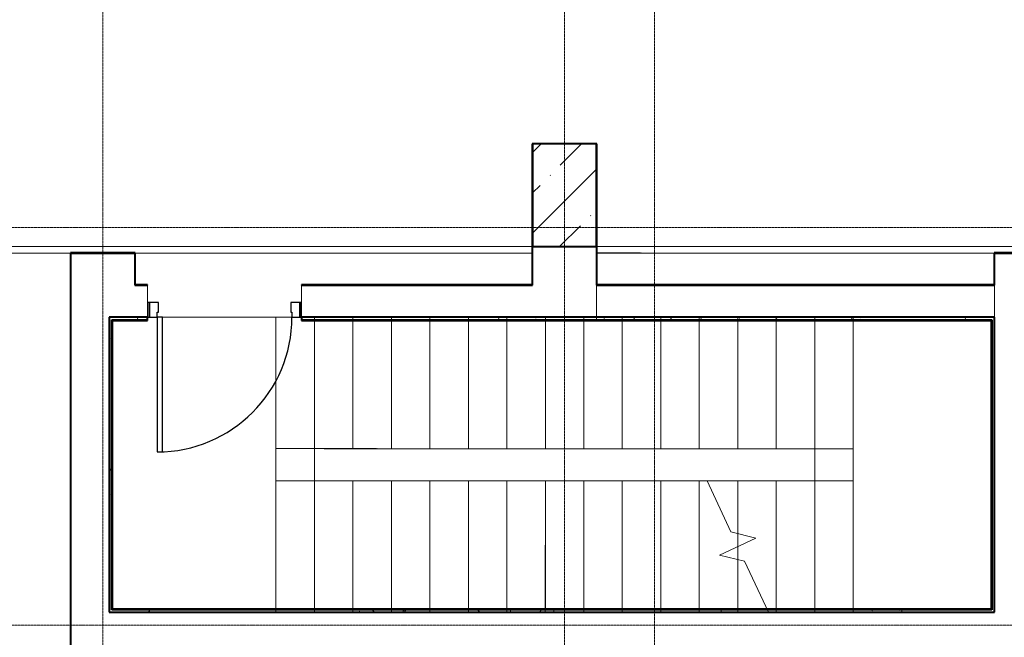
# Model space of a CAD drawing. Header units: millimetres. Extents: x -111 to 116289, y -9307 to 73893.
# Tile 105 of 128: x 66926 to 74601, y 50919 to 55732. Entities that reach past the tile are written whole.
import ezdxf

# ---------------------------------------------------------------- set-up
doc = ezdxf.new("R2010")
doc.units = ezdxf.units.MM
for name, pattern in [('ADSK_Линия сетки', [25, 20, -2.5, 0, -2.5]), ('ADSK_Линия сетки_2_', [25, 20, -2.5, 0, -2.5]), ('ADSK_Сверху', [4.5, 3, -1.5]), ('ADSK_Скрыто', [6, 3, -3])]:
    doc.linetypes.add(name, pattern=pattern)
for name, color, linetype, lineweight in [('Двери', 7, 'Continuous', 18), ('Каркас_Импост', 7, 'Continuous', 30), ('Лестницы', 7, 'Continuous', 18), ('Монтажный зазор', 7, 'Continuous', 30), ('Несущие колонны', 7, 'Continuous', 18), ('Оси', 7, 'Continuous', 9), ('Панель', 7, 'Continuous', 30), ('Перекрытия', 7, 'Continuous', 18), ('Стены разрез', 7, 'Continuous', 40), ('Стены штриховка', 7, 'Continuous', 40)]:
    doc.layers.add(name, color=color, linetype=linetype, lineweight=lineweight)
pattern_1 = [(0, (0, 0), (406.4, 101.6), [33.528, -271.272, 33.528, -271.272, -1625.6]), (0, (0, 0), (406.4, 101.6), [-609.6, 33.528, -576.072, 33.528, -271.272, -711.2]), (0, (0, 0), (406.4, 101.6), [-1524, 33.528, -169.672, 33.528, -474.472]), (120, (152.4, 50.8), (-291.188181, 301.1527241), [33.528, -271.272, 33.528, -271.272, -1625.6]), (120, (152.4, 50.8), (-291.188181, 301.1527241), [-609.6, 33.528, -576.072, 33.528, -271.272, -711.2]), (120, (152.4, 50.8), (-291.188181, 301.1527241), [-1524, 33.528, -169.672, 33.528, -474.472]), (240, (203.2, 254), (-115.211819, -402.7527241), [33.528, -271.272, 33.528, -271.272, -1625.6]), (240, (203.2, 254), (-115.211819, -402.7527241), [-609.6, 33.528, -576.072, 33.528, -271.272, -711.2]), (240, (203.2, 254), (-115.211819, -402.7527241), [-1524, 33.528, -169.672, 33.528, -474.472])]

# ---------------------------------------------------------------- blocks, each defined once
blk = doc.blocks.new('101_Дверь_Однопольная - _ПЧ_Мет_1000х2000_ЛК_EIS60_Л-3419478-Оборудование_B2_-11_400__На лист секция 5_-11_400')
at = {"layer": 'Каркас_Импост', "color": 253, "true_color": 0xaaaaaa}
for p, q in [((-525, 125), (-585, 125)), ((-585, 125), (-585, 10)), ((-525, 85), (-525, 125)), ((-515, 85), (-525, 85)), ((-515, 10), (-515, 85)), ((525, 85), (515, 85)), ((515, 85), (515, 10)), ((585, 125), (525, 125)), ((525, 125), (525, 85)), ((585, 10), (585, 125)), ((-585, 10), (-515, 10)), ((515, 10), (585, 10))]:
    blk.add_line(p, q, dxfattribs=at)
at = {"layer": 'Монтажный зазор', "color": 253, "true_color": 0xaaaaaa}
for p, q in [((-585, 125), (-600, 125)), ((-600, 125), (-600, 10)), ((-585, 10), (-585, 125)), ((600, 125), (585, 125)), ((585, 125), (585, 10)), ((600, 10), (600, 125)), ((-600, 10), (-585, 10)), ((585, 10), (600, 10))]:
    blk.add_line(p, q, dxfattribs=at)
at = {"layer": 'Панель', "color": 253, "true_color": 0xaaaaaa}
for p, q in [((525, 1175), (485, 1175)), ((485, 1175), (485, 125)), ((525, 125), (525, 1175)), ((485, 125), (525, 125))]:
    blk.add_line(p, q, dxfattribs=at)
blk.add_arc((525, 125), 1050, 90, 180, dxfattribs=at)
blk = doc.blocks.new('135_SLK_GD_AR_rvt-1-Оборудование_B2_-11_400__На лист секция 5_-11_400')
at = {"layer": 'Стены разрез', "lineweight": 9, "true_color": 0xaaaaaa}
h = blk.add_hatch(dxfattribs=at)
h.set_pattern_fill('FP_4', color=253, style=0, pattern_type=2)
h.set_pattern_definition(pattern_1)
h.paths.add_polyline_path([(-13005079.8, -9278020.3), (-13005079.8, -9278000.3), (-13010459.7, -9278000.3), (-13010459.7, -9278020.3), (-13005084.8, -9278020.3)])
h.paths.add_polyline_path([(-13011659.7, -9278020.3), (-13011659.7, -9278000.3), (-13011959.7, -9278000.3), (-13011959.7, -9278020.3), (-13011939.7, -9278020.3)])
h = blk.add_hatch(dxfattribs=at)
h.set_pattern_fill('FP_4', color=253, style=0, pattern_type=2)
h.set_pattern_definition(pattern_1)
h.paths.add_polyline_path([(-13005059.8, -9280300.3), (-13005059.8, -9278000.3), (-13005079.8, -9278000.3), (-13005079.8, -9280300.3)])
h = blk.add_hatch(dxfattribs=at)
h.set_pattern_fill('FP_4', color=253, style=0, pattern_type=2)
h.set_pattern_definition(pattern_1)
h.paths.add_polyline_path([(-13011939.7, -9280300.3), (-13011939.7, -9278020.3), (-13011959.7, -9278020.3), (-13011959.7, -9280300.3)])
h = blk.add_hatch(dxfattribs=at)
h.set_pattern_fill('FP_4', color=253, style=0, pattern_type=2)
h.set_pattern_definition(pattern_1)
h.paths.add_polyline_path([(-13005079.8, -9280300.3), (-13005079.8, -9280280.3), (-13011939.7, -9280280.3), (-13011939.7, -9280300.3), (-13005084.8, -9280300.3)])
at = {"layer": 'Лестницы', "color": 253, "linetype": 'ADSK_Сверху', "true_color": 0xaaaaaa}
for p, q in [((-13008159.7, -9277500.2), (-13008159.7, -9278025.3)), ((-13005059.6, -9277500.3), (-13008159.7, -9277500.2)), ((-13005059.8, -9280300.3), (-13005059.6, -9277500.3)), ((-13011959.7, -9277999.9), (-13011959.8, -9280300)), ((-13011959.7, -9278000), (-13011959.8, -9280300)), ((-13010659.7, -9278000), (-13011959.7, -9277999.9)), ((-13010359.7, -9278000), (-13011959.7, -9278000)), ((-13010659.7, -9279025), (-13010659.7, -9278000)), ((-13006159.7, -9278000.3), (-13010659.7, -9278000)), ((-13010659.7, -9279025), (-13010659.7, -9278000)), ((-13010359.7, -9279025), (-13010359.7, -9278000)), ((-13006459.7, -9278000.2), (-13010359.7, -9278000)), ((-13010359.7, -9279025), (-13010359.7, -9278000)), ((-13010359.7, -9279025), (-13010359.7, -9278000)), ((-13010359.7, -9279025), (-13010359.7, -9278000)), ((-13010059.7, -9279025.1), (-13010059.7, -9278000.1)), ((-13010059.7, -9279025.1), (-13010059.7, -9278000.1)), ((-13010059.7, -9279025.1), (-13010059.7, -9278000.1)), ((-13010059.7, -9279025.1), (-13010059.7, -9278000.1)), ((-13009759.7, -9279025.1), (-13009759.7, -9278000.1)), ((-13009759.7, -9279025.1), (-13009759.7, -9278000.1)), ((-13009759.7, -9279025.1), (-13009759.7, -9278000.1)), ((-13009759.7, -9279025.1), (-13009759.7, -9278000.1)), ((-13009459.7, -9279025.1), (-13009459.7, -9278000.1)), ((-13009459.7, -9279025.1), (-13009459.7, -9278000.1)), ((-13009459.7, -9279025.1), (-13009459.7, -9278000.1)), ((-13009459.7, -9279025.1), (-13009459.7, -9278000.1)), ((-13009159.7, -9279025.1), (-13009159.7, -9278000.1)), ((-13009159.7, -9279025.1), (-13009159.7, -9278000.1)), ((-13009159.7, -9279025.1), (-13009159.7, -9278000.1)), ((-13009159.7, -9279025.1), (-13009159.7, -9278000.1)), ((-13008859.7, -9279025.1), (-13008859.7, -9278000.1)), ((-13008859.7, -9279025.1), (-13008859.7, -9278000.1)), ((-13008859.7, -9279025.1), (-13008859.7, -9278000.1)), ((-13008859.7, -9279025.1), (-13008859.7, -9278000.1)), ((-13008559.7, -9279025.1), (-13008559.7, -9278000.1)), ((-13008559.7, -9279025.1), (-13008559.7, -9278000.1)), ((-13008559.7, -9279025.1), (-13008559.7, -9278000.1)), ((-13008559.7, -9279025.1), (-13008559.7, -9278000.1)), ((-13008259.7, -9279025.2), (-13008259.7, -9278000.2)), ((-13008259.7, -9279025.2), (-13008259.7, -9278000.2)), ((-13008259.7, -9279025.2), (-13008259.7, -9278000.2)), ((-13008259.7, -9279025.2), (-13008259.7, -9278000.2)), ((-13007959.7, -9279025.2), (-13007959.7, -9278000.2)), ((-13007959.7, -9279025.2), (-13007959.7, -9278000.2)), ((-13007959.7, -9279025.2), (-13007959.7, -9278000.2)), ((-13007959.7, -9279025.2), (-13007959.7, -9278000.2)), ((-13007659.7, -9279025.2), (-13007659.7, -9278000.2)), ((-13007659.7, -9279025.2), (-13007659.7, -9278000.2)), ((-13007659.7, -9279025.2), (-13007659.7, -9278000.2)), ((-13007659.7, -9279025.2), (-13007659.7, -9278000.2)), ((-13007359.7, -9279025.2), (-13007359.7, -9278000.2)), ((-13007359.7, -9279025.2), (-13007359.7, -9278000.2)), ((-13007359.7, -9279025.2), (-13007359.7, -9278000.2)), ((-13007359.7, -9279025.2), (-13007359.7, -9278000.2)), ((-13007059.7, -9279025.2), (-13007059.7, -9278000.2)), ((-13007059.7, -9279025.2), (-13007059.7, -9278000.2)), ((-13007059.7, -9279025.2), (-13007059.7, -9278000.2)), ((-13007059.7, -9279025.2), (-13007059.7, -9278000.2)), ((-13006759.7, -9279025.2), (-13006759.7, -9278000.2)), ((-13006759.7, -9279025.2), (-13006759.7, -9278000.2)), ((-13006759.7, -9279025.2), (-13006759.7, -9278000.2)), ((-13006759.7, -9279025.2), (-13006759.7, -9278000.2)), ((-13006459.7, -9279025.2), (-13006459.7, -9278000.2)), ((-13006459.7, -9279025.2), (-13006459.7, -9278000.2)), ((-13006459.7, -9279025.2), (-13006459.7, -9278000.2)), ((-13006459.7, -9279025.2), (-13006459.7, -9278000.2)), ((-13005059.7, -9278000.3), (-13006459.7, -9278000.3)), ((-13005059.7, -9278000.3), (-13006159.7, -9278000.2)), ((-13006159.7, -9279025.3), (-13006159.7, -9278000.3)), ((-13006159.7, -9279025.3), (-13006159.7, -9278000.3)), ((-13005059.8, -9280300.3), (-13005059.7, -9278000.3)), ((-13005059.8, -9280300.3), (-13005059.7, -9278000.3)), ((-13008159.7, -9278025.3), (-13006459.7, -9278025.3)), ((-13006459.7, -9278025.3), (-13006459.7, -9279275.2)), ((-13010659.7, -9279275.1), (-13010659.7, -9279025)), ((-13006159.7, -9279025.3), (-13010659.7, -9279025)), ((-13010359.7, -9279275), (-13010359.7, -9279025)), ((-13006459.7, -9279025.2), (-13010359.7, -9279025)), ((-13006459.7, -9279025.3), (-13006459.7, -9279275.3)), ((-13006159.7, -9279025.2), (-13006159.7, -9279275.3)), ((-13010659.7, -9279275), (-13010659.8, -9280300)), ((-13010659.7, -9279275), (-13010659.8, -9280300)), ((-13010659.7, -9279275), (-13006459.7, -9279275.2)), ((-13010359.7, -9279275), (-13010359.8, -9280300)), ((-13010359.7, -9279275), (-13010359.8, -9280300)), ((-13010359.7, -9279275), (-13010359.8, -9280300)), ((-13010359.7, -9279275), (-13010359.8, -9280300)), ((-13010359.7, -9279275), (-13006159.7, -9279275.3)), ((-13010059.7, -9279275.1), (-13010059.8, -9280300.1)), ((-13010059.7, -9279275.1), (-13010059.8, -9280300.1)), ((-13010059.7, -9279275.1), (-13010059.8, -9280300.1)), ((-13010059.7, -9279275.1), (-13010059.8, -9280300.1)), ((-13009759.7, -9279275.1), (-13009759.8, -9280300.1)), ((-13009759.7, -9279275.1), (-13009759.8, -9280300.1)), ((-13009759.7, -9279275.1), (-13009759.8, -9280300.1)), ((-13009759.7, -9279275.1), (-13009759.8, -9280300.1)), ((-13009459.7, -9279275.1), (-13009459.8, -9280300.1)), ((-13009459.7, -9279275.1), (-13009459.8, -9280300.1)), ((-13009459.7, -9279275.1), (-13009459.8, -9280300.1)), ((-13009459.7, -9279275.1), (-13009459.8, -9280300.1)), ((-13009159.7, -9279275.1), (-13009159.8, -9280300.1)), ((-13009159.7, -9279275.1), (-13009159.8, -9280300.1)), ((-13009159.7, -9279275.1), (-13009159.8, -9280300.1)), ((-13009159.7, -9279275.1), (-13009159.8, -9280300.1)), ((-13008859.7, -9279275.1), (-13008859.8, -9280300.1)), ((-13008859.7, -9279275.1), (-13008859.8, -9280300.1)), ((-13008859.7, -9279275.1), (-13008859.8, -9280300.1)), ((-13008859.7, -9279275.1), (-13008859.8, -9280300.1)), ((-13008559.7, -9279275.1), (-13008559.8, -9280300.1)), ((-13008559.7, -9279275.1), (-13008559.8, -9280300.1)), ((-13008559.7, -9279275.1), (-13008559.8, -9280300.1)), ((-13008559.7, -9279275.1), (-13008559.8, -9280300.1)), ((-13008259.7, -9279275.2), (-13008259.8, -9280300.2)), ((-13008259.7, -9279275.2), (-13008259.8, -9280300.2)), ((-13008259.7, -9279275.2), (-13008259.8, -9280300.2)), ((-13008259.7, -9279275.2), (-13008259.8, -9280300.2)), ((-13007959.7, -9279275.2), (-13007959.8, -9280300.2)), ((-13007959.7, -9279275.2), (-13007959.8, -9280300.2)), ((-13007959.7, -9279275.2), (-13007959.8, -9280300.2)), ((-13007959.7, -9279275.2), (-13007959.8, -9280300.2)), ((-13007659.7, -9279275.2), (-13007659.8, -9280300.2)), ((-13007659.7, -9279275.2), (-13007659.8, -9280300.2)), ((-13007659.7, -9279275.2), (-13007659.8, -9280300.2)), ((-13007659.7, -9279275.2), (-13007659.8, -9280300.2)), ((-13007359.7, -9279275.2), (-13007359.8, -9280300.2)), ((-13007359.7, -9279275.2), (-13007359.8, -9280300.2)), ((-13007359.7, -9279275.2), (-13007359.8, -9280300.2)), ((-13007359.7, -9279275.2), (-13007359.8, -9280300.2)), ((-13007298.7, -9279275.2), (-13006459.7, -9279275.2)), ((-13007059.7, -9279275.2), (-13007059.8, -9280300.2)), ((-13007059.7, -9279275.2), (-13007059.8, -9280300.2)), ((-13007059.7, -9279275.2), (-13007059.8, -9279687.3)), ((-13007059.7, -9279275.2), (-13007059.8, -9280300.2)), ((-13007059.7, -9279275.2), (-13007059.8, -9280300.2)), ((-13007059.7, -9279275.2), (-13007059.8, -9279687.3)), ((-13006759.7, -9279275.2), (-13006759.8, -9280300.2)), ((-13006759.7, -9279275.2), (-13006759.8, -9280300.2)), ((-13006759.7, -9279275.2), (-13006759.8, -9280300.2)), ((-13006759.7, -9279275.2), (-13006759.8, -9280300.2)), ((-13006759.7, -9279275.2), (-13006759.8, -9280300.2)), ((-13006759.7, -9279275.2), (-13006759.8, -9280300.2)), ((-13006459.7, -9279275.2), (-13006459.8, -9280300.2)), ((-13006459.7, -9279275.2), (-13006459.8, -9280300.2)), ((-13006459.7, -9279275.2), (-13006459.8, -9280300.2)), ((-13006459.7, -9279275.2), (-13006459.8, -9280300.2)), ((-13006459.7, -9279275.2), (-13006459.8, -9280300.2)), ((-13006459.7, -9279275.2), (-13006459.8, -9280300.2)), ((-13006159.7, -9279275.3), (-13006159.8, -9280300.3)), ((-13006159.7, -9279275.3), (-13006159.8, -9280300.3)), ((-13007059.8, -9279787.7), (-13007059.8, -9279888.2)), ((-13007059.8, -9279787.7), (-13007059.8, -9279888.2)), ((-13011959.8, -9280300), (-13010659.8, -9280300.1)), ((-13011959.8, -9280300), (-13010359.8, -9280300)), ((-13010659.8, -9280300), (-13006459.8, -9280300.2)), ((-13010359.8, -9280300), (-13006159.8, -9280300.3)), ((-13006759.8, -9280300.2), (-13006459.8, -9280300.2)), ((-13006459.8, -9280300.2), (-13005059.8, -9280300.3)), ((-13006459.8, -9280300.3), (-13005059.8, -9280300.3)), ((-13006159.8, -9280300.3), (-13005059.8, -9280300.3))]:
    blk.add_line(p, q, dxfattribs=at)
at = {"layer": 'Лестницы', "color": 253, "true_color": 0xaaaaaa}
for p, q in [((-13009459.7, -9279275.1), (-13009459.8, -9280275.3)), ((-13009459.7, -9279275.1), (-13009159.7, -9279275.1)), ((-13009159.7, -9279275.1), (-13009159.8, -9280275.3)), ((-13009159.7, -9279275.1), (-13008859.7, -9279275.1)), ((-13008859.7, -9279275.1), (-13008859.8, -9280275.3)), ((-13008859.7, -9279275.1), (-13008559.7, -9279275.1)), ((-13008559.7, -9279275.1), (-13008559.8, -9280275.3)), ((-13008559.7, -9279275.1), (-13008259.7, -9279275.2)), ((-13008259.7, -9279275.2), (-13008259.8, -9280275.3)), ((-13008259.7, -9279275.2), (-13007959.7, -9279275.2)), ((-13007959.7, -9279275.2), (-13007959.8, -9280275.3)), ((-13007959.7, -9279275.2), (-13007659.7, -9279275.2)), ((-13007659.7, -9279275.2), (-13007659.8, -9280275.3)), ((-13007659.7, -9279275.2), (-13007359.7, -9279275.2)), ((-13007359.7, -9279275.2), (-13007359.8, -9280275.3)), ((-13007359.7, -9279275.2), (-13007298.7, -9279275.2)), ((-13007112.6, -9279674.4), (-13007298.7, -9279275.2)), ((-13006918.1, -9279721.7), (-13007112.6, -9279674.4)), ((-13007059.8, -9279687.3), (-13007059.8, -9279787.7)), ((-13007201.4, -9279853.7), (-13006918.1, -9279721.7)), ((-13007006.9, -9279901), (-13007201.4, -9279853.7)), ((-13007059.8, -9279888.2), (-13007059.8, -9280275.3)), ((-13006820.8, -9280300.2), (-13007006.9, -9279901))]:
    blk.add_line(p, q, dxfattribs=at)
at = {"layer": 'Лестницы', "color": 253, "linetype": 'ADSK_Скрыто', "true_color": 0xaaaaaa}
for p, q in [((-13009459.7, -9279275.1), (-13009459.8, -9280275.3)), ((-13009159.7, -9279275.1), (-13009159.8, -9280275.3)), ((-13008859.7, -9279275.1), (-13008859.8, -9280275.3)), ((-13008559.7, -9279275.1), (-13008559.8, -9280275.3)), ((-13008259.7, -9279275.2), (-13008259.8, -9280275.3)), ((-13007959.7, -9279275.2), (-13007959.8, -9280275.3)), ((-13007659.7, -9279275.2), (-13007659.8, -9280275.3)), ((-13007359.7, -9279275.2), (-13007359.8, -9280275.3)), ((-13007059.8, -9279687.3), (-13007059.8, -9279787.7)), ((-13007059.8, -9279888.2), (-13007059.8, -9280275.3))]:
    blk.add_line(p, q, dxfattribs=at)
at = {"layer": 'Перекрытия', "color": 253, "true_color": 0xaaaaaa}
for p, q in [((-13013090.4, -9277450.3), (-13008659.7, -9277450.3)), ((-13008159.7, -9277450.3), (-13003720.8, -9277450.3)), ((-13012259.7, -9277500.3), (-13013089.7, -9277500.3)), ((-13012259.7, -9280600.3), (-13012259.7, -9277500.3)), ((-13011759.7, -9277500.3), (-13011759.7, -9277750.3)), ((-13008659.7, -9277500.3), (-13011759.7, -9277500.3)), ((-13008659.7, -9277750.3), (-13008659.7, -9277500.3)), ((-13008159.7, -9277500.3), (-13008159.7, -9277750.3)), ((-13005059.7, -9277500.3), (-13008159.7, -9277500.3)), ((-13005059.7, -9277750.3), (-13005059.7, -9277500.3)), ((-13011759.7, -9277750.3), (-13011659.7, -9277750.3)), ((-13011659.7, -9277750.3), (-13011659.7, -9277885.3)), ((-13010459.7, -9277885.3), (-13010459.7, -9277750.3)), ((-13010459.7, -9277750.3), (-13008659.7, -9277750.3)), ((-13008159.7, -9277750.3), (-13005059.7, -9277750.3)), ((-13011659.7, -9277999.9), (-13011959.7, -9277999.9)), ((-13010534.7, -9277999.9), (-13011584.7, -9277999.9)), ((-13011544.7, -9278000.3), (-13010534.7, -9278000.3)), ((-13005059.8, -9277999.9), (-13010459.7, -9277999.9))]:
    blk.add_line(p, q, dxfattribs=at)
at = {"layer": 'Стены разрез', "color": 253, "true_color": 0xaaaaaa}
for p, q in [((-13008157.7, -9276648.3), (-13008661.7, -9276648.3)), ((-13008661.7, -9276648.3), (-13008661.7, -9276650.3)), ((-13008661.7, -9276650.3), (-13008661.7, -9277748.3)), ((-13008157.7, -9276650.3), (-13008157.7, -9276648.3)), ((-13008157.7, -9277748.3), (-13008157.7, -9276650.3)), ((-13008659.7, -9277750.3), (-13008659.7, -9277450.3)), ((-13008159.7, -9277450.3), (-13008159.7, -9277750.3)), ((-13011757.7, -9277498.3), (-13012261.7, -9277498.3)), ((-13012261.7, -9277498.3), (-13012261.7, -9277500.3)), ((-13012261.7, -9277500.3), (-13012261.7, -9280602.3)), ((-13012259.7, -9277500.3), (-13011759.7, -9277500.3)), ((-13012259.7, -9280600.3), (-13012259.7, -9277500.3)), ((-13011759.7, -9277500.3), (-13011759.7, -9277748.3)), ((-13011757.7, -9277500.3), (-13011757.7, -9277498.3)), ((-13011757.7, -9277748.3), (-13011757.7, -9277500.3)), ((-13005059.7, -9277498.3), (-13005061.7, -9277498.3)), ((-13005061.7, -9277498.3), (-13005061.7, -9277748.3)), ((-13004557.7, -9277498.3), (-13005059.7, -9277498.3)), ((-13005059.7, -9277748.3), (-13005059.7, -9277500.3)), ((-13005059.7, -9277500.3), (-13004559.7, -9277500.3)), ((-13011759.7, -9277748.3), (-13011759.7, -9277750.3)), ((-13011759.7, -9277750.3), (-13011659.7, -9277750.3)), ((-13011659.7, -9277748.3), (-13011757.7, -9277748.3)), ((-13011659.7, -9277750.3), (-13011659.7, -9277748.3)), ((-13008661.7, -9277748.3), (-13010459.7, -9277748.3)), ((-13010459.7, -9277748.3), (-13010459.7, -9277750.3)), ((-13010459.7, -9277750.3), (-13008661.7, -9277750.3)), ((-13008661.7, -9277750.3), (-13008659.7, -9277750.3)), ((-13008159.7, -9277750.3), (-13008157.7, -9277750.3)), ((-13005061.7, -9277748.3), (-13008157.7, -9277748.3)), ((-13008157.7, -9277750.3), (-13005059.7, -9277750.3)), ((-13005059.7, -9277750.3), (-13005059.7, -9277748.3)), ((-13011659.7, -9278000.3), (-13011959.7, -9278000.3)), ((-13011959.7, -9278000.3), (-13011959.7, -9278020.3)), ((-13011659.7, -9278025.3), (-13011659.7, -9278000.3)), ((-13005084.8, -9278000.3), (-13010459.7, -9278000.3)), ((-13010459.7, -9278000.3), (-13010459.7, -9278025.3)), ((-13005079.8, -9278000.3), (-13005084.8, -9278000.3)), ((-13005059.8, -9278000.3), (-13005079.8, -9278000.3)), ((-13005059.8, -9280300.3), (-13005059.8, -9278000.3)), ((-13011959.7, -9278020.3), (-13011959.7, -9278025.3)), ((-13011959.7, -9278025.3), (-13011959.7, -9280300.3)), ((-13011934.7, -9278025.3), (-13011659.7, -9278025.3)), ((-13011934.7, -9280275.3), (-13011934.7, -9278025.3)), ((-13010459.7, -9278025.3), (-13005084.8, -9278025.3)), ((-13005084.8, -9278025.3), (-13005084.8, -9280275.3)), ((-13011959.7, -9280300.3), (-13011939.7, -9280300.3)), ((-13011939.7, -9280300.3), (-13011934.7, -9280300.3)), ((-13005084.8, -9280275.3), (-13011934.7, -9280275.3)), ((-13011934.7, -9280300.3), (-13005084.8, -9280300.3)), ((-13005084.8, -9280300.3), (-13005079.8, -9280300.3)), ((-13005079.8, -9280300.3), (-13005059.8, -9280300.3))]:
    blk.add_line(p, q, dxfattribs=at)
at = {"layer": 'Стены штриховка', "color": 253, "true_color": 0xaaaaaa}
for p, q in [((-13011939.7, -9278020.3), (-13011659.7, -9278020.3)), ((-13011939.7, -9278025.3), (-13011939.7, -9278020.3)), ((-13011939.7, -9280280.3), (-13011939.7, -9278025.3)), ((-13010459.7, -9278020.3), (-13005084.8, -9278020.3)), ((-13005084.8, -9278020.3), (-13005079.8, -9278020.3)), ((-13005079.8, -9278020.3), (-13005079.8, -9280280.3)), ((-13011934.7, -9280280.3), (-13011939.7, -9280280.3)), ((-13005084.8, -9280280.3), (-13011934.7, -9280280.3)), ((-13005079.8, -9280280.3), (-13005084.8, -9280280.3))]:
    blk.add_line(p, q, dxfattribs=at)
at = {"layer": 'Двери', "color": 253, "lineweight": 18, "true_color": 0xaaaaaa, "rotation": 180}
blk.add_blockref('101_Дверь_Однопольная - _ПЧ_Мет_1000х2000_ЛК_EIS60_Л-3419478-Оборудование_B2_-11_400__На лист секция 5_-11_400', (-13011059.7, -9277875.3), dxfattribs=at)
blk = doc.blocks.new('Бетон-Прямоугольная-Колонна - CLM_Подземные этажи_В40-500х800-V75-Оборудование_B2_-11_400__На лист секция 5_-11_400')
at = {"layer": 'Несущие колонны', "lineweight": 9, "true_color": 0xaaaaaa}
h = blk.add_hatch(dxfattribs=at)
h.set_pattern_fill('FP_40', color=253, style=0, pattern_type=2)
h.set_pattern_definition([(45, (13008409.66, 9277050.3), (-314.308964, 314.308964), []), (45, (13008723.97, 9277050.3), (-314.308964, 314.308964), [555.625, -111.125, 3.353, -107.772])])
h.paths.add_polyline_path([(250, -400), (250, 400), (-250, 400), (-250, -400)])
at = {"layer": 'Несущие колонны', "color": 253, "lineweight": 40, "true_color": 0xaaaaaa}
for p, q in [((250, 400), (-250, 400)), ((-250, 400), (-250, -400)), ((250, -400), (250, 400)), ((-250, -400), (250, -400))]:
    blk.add_line(p, q, dxfattribs=at)
blk = doc.blocks.new('135_SLK_GD_KR_rvt-1-Оборудование_B2_-11_400__На лист секция 5_-11_400')
at = {"layer": 'Оси', "color": 254, "linetype": 'ADSK_Линия сетки_2_', "true_color": 0xe5e5e5}
blk.add_line((-13076977.1, -9280400.3), (-12975234.7, -9280400.3), dxfattribs=at)
at = {"layer": 'Несущие колонны', "color": 253, "lineweight": 18, "true_color": 0xaaaaaa}
blk.add_blockref('Бетон-Прямоугольная-Колонна - CLM_Подземные этажи_В40-500х800-V75-Оборудование_B2_-11_400__На лист секция 5_-11_400', (-13008409.7, -9277050.3), dxfattribs=at)
blk = doc.blocks.new('A$Cffbd38bb')
at = {"layer": 'Оси', "color": 253, "linetype": 'ADSK_Линия сетки', "true_color": 0xaaaaaa}
for p, q in [((65767.4, 800), (65767.4, 71114.3)), ((69367.4, 800), (69367.4, 71114.3)), ((70067.4, 800), (70067.4, 71114.3)), ((106567.1, 53029.5), (800, 53029.5))]:
    blk.add_line(p, q, dxfattribs=at)
at = {"lineweight": 5}
for name in ['135_SLK_GD_KR_rvt-1-Оборудование_B2_-11_400__На лист секция 5_-11_400', '135_SLK_GD_AR_rvt-1-Оборудование_B2_-11_400__На лист секция 5_-11_400']:
    blk.add_blockref(name, (13077777.1, 9330329.8), dxfattribs=at)

msp = doc.modelspace()

# ---------------------------------------------------------------- block references
msp.add_blockref('A$Cffbd38bb', (1805.7, 1084))

doc.saveas('drawing.dxf')
